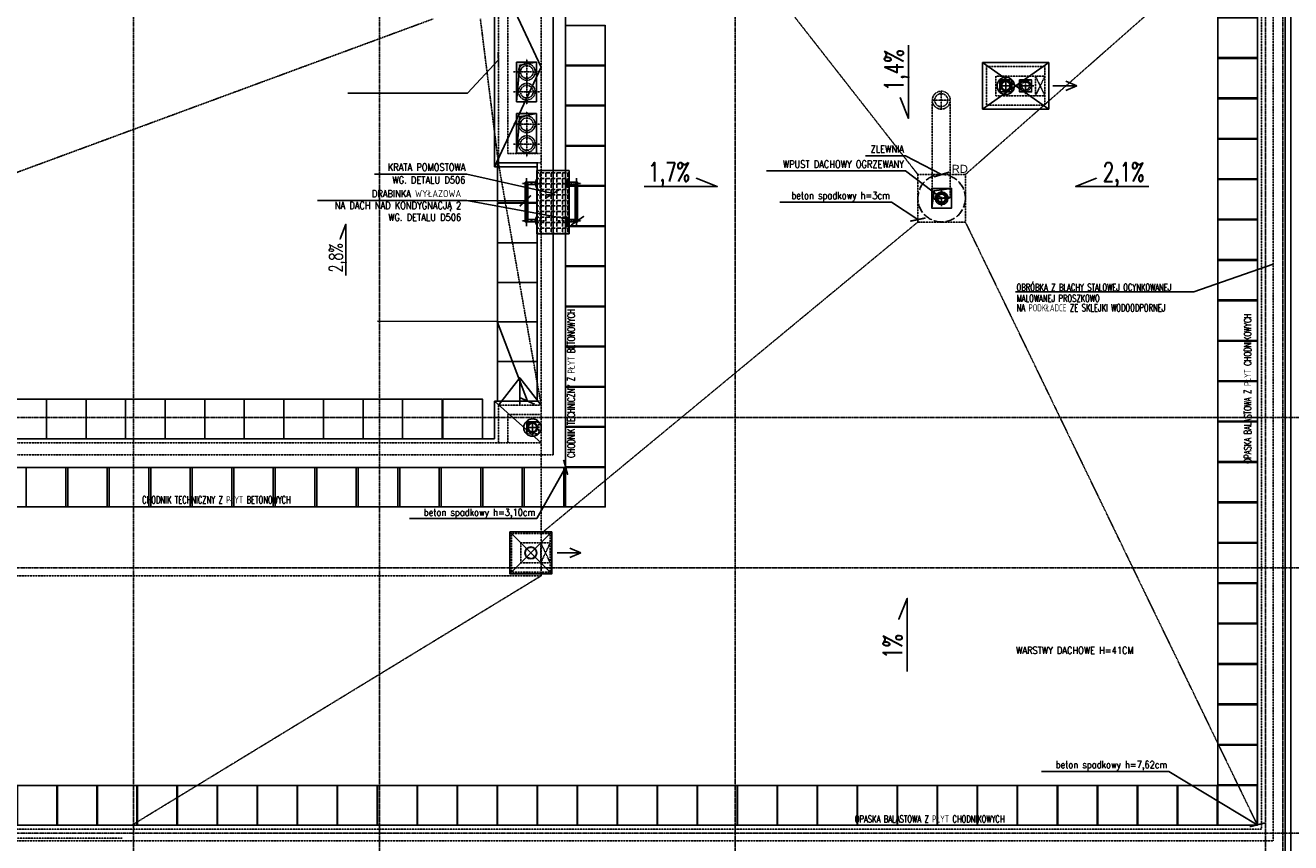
# Model space of a CAD drawing. Extents: x -7228 to 74941, y -112898 to 85621.
# Tile 12 of 256: x 51841 to 53440, y -102098 to -101066. Entities that reach past the tile are written whole.
import ezdxf
from ezdxf.enums import TextEntityAlignment as Align

# ---------------------------------------------------------------- set-up
doc = ezdxf.new("R2010")
doc.units = 0
for name, pattern in [('ACAD_ISO02W100', [15, 12, -3]), ('ACAD_ISO10W100', [18.5, 12, -3, 0.5, -3]), ('CENTER', [2, 1.25, -0.25, 0.25, -0.25]), ('DASHDOT', [1, 0.5, -0.25, 0, -0.25]), ('DASHED', [0.75, 0.5, -0.25])]:
    doc.linetypes.add(name, pattern=pattern)
doc.layers.get('0').update_dxf_attribs({"color": 101, "linetype": 'CONTINUOUS'})
for name, color, linetype in [('Det-metal', 141, 'CONTINUOUS'), ('Ele-balustrada', 8, 'CONTINUOUS'), ('Ins-kan', 54, 'CONTINUOUS'), ('Ins-went', 141, 'CONTINUOUS'), ('Ins-wod', 4, 'CONTINUOUS'), ('Krzychu - Warstwa detali na rzutach', 232, 'CONTINUOUS'), ('Opis-spadki', 61, 'CONTINUOUS'), ('Os-osie glowne', 1, 'CENTER'), ('Pzt-chodniki-hatch', 252, 'CONTINUOUS'), ('Sch-opis', 51, 'CONTINUOUS'), ('W-idok', 8, 'CONTINUOUS'), ('W-idok pod', 5, 'DASHED'), ('W-izol-w', 144, 'CONTINUOUS'), ('W-otwor-strop', 1, 'CONTINUOUS'), ('W-widok-spadki', 61, 'CONTINUOUS')]:
    doc.layers.add(name, color=color, linetype=linetype)
doc.styles.add('ROMANS', font='romans', dxfattribs={"width": 0.85})
doc.styles.add('TYTUL2', font='ARIAL.TTF')
doc.dimstyles.new('CHMIELNA', dxfattribs={"dimscale": 3.5, "dimtxt": 4, "dimasz": 1.5, "dimexe": 3, "dimexo": 0, "dimgap": 1, "dimtad": 1, "dimdec": 1, "dimrnd": 0.5, "dimzin": 12, "dimdsep": 46, "dimtxsty": 'ROMANS', "dimblk": 'DIMTICK', "dimcen": 0.09, "dimse1": 1, "dimse2": 1, "dimclrd": 143, "dimclrt": 53, "dimadec": 0, "dimazin": 0, "dimtfac": 1, "dimtdec": 1, "dimtix": 1, "dimtmove": 2, "dimatfit": 2, "dimldrblk": 'ARCHTICK', "dimfxl": 0, "dimtolj": 1, "dimtzin": 0, "dimarcsym": 0})

# ---------------------------------------------------------------- blocks, each defined once
blk = doc.blocks.new('_SKGJFKGJFGKHGJ')
blk.add_line((-13.5, -53.9), (-13.5, 6.9))
at = {"linetype": 'DASHDOT', "ltscale": 5, "flags": 128}
for points in [[(9.4, 0), (-20.4, 0)], [(9.4, -47), (-20.4, -47)]]:
    blk.add_lwpolyline(points, dxfattribs=at)
at = {"flags": 128}
for points in [[(-1.9, -48.5), (-15, -48.5), (-15, 1.5), (-1.9, 1.5)], [(-1.9, -45.5), (-12, -45.5), (-12, -1.5), (-1.9, -1.5)]]:
    blk.add_lwpolyline(points, dxfattribs=at)
for points in [[(0, 5), (0, -5), (-1, -5, -0.199443), (-1, 5)], [(0, -52), (0, -42), (-1, -42, 0.199443), (-1, -52)]]:
    blk.add_lwpolyline(points, format="xyb", close=True, dxfattribs=at)
at = {"linetype": 'DASHED', "ltscale": 0.1, "flags": 128}
for points in [[(-1.9, 1.5), (0, 1.5)], [(-1.9, -1.5), (0, -1.5)], [(0, -45.5), (-1.9, -45.5)], [(0, -48.5), (-1.9, -48.5)]]:
    blk.add_lwpolyline(points, dxfattribs=at)
blk = doc.blocks.new('DIMTICK')
for p, q in [((-1, 0), (1, 0)), ((0, 1), (0, -1))]:
    blk.add_line(p, q)
at = {"const_width": 0.141}
blk.add_lwpolyline([(0.71, 0.71), (-0.71, -0.71)], dxfattribs=at)
blk = doc.blocks.new('SPADKI')
at = {"ltscale": 25}
blk.add_lwpolyline([(0, 0), (0, -70), (-8, -50), (-8, -50)], dxfattribs=at)
at = {"ltscale": 25, "style": 'ROMANS', "width": 0.7}
blk.add_attdef('SP%', text='', height=18, rotation=90, dxfattribs=at).set_placement((-4.9, -24), align=Align.CENTER)
blk = doc.blocks.new('_kgjdskfgjkfh')
at = {"linetype": 'ACAD_ISO10W100'}
for p, q in [((10, 0), (-10, 0)), ((0, 10), (0, -10))]:
    blk.add_line(p, q, dxfattribs=at)
at = {"linetype": 'Continuous', "ltscale": 7}
for p, q in [((-8, 0), (-5, 0)), ((-7.6, 2.5), (-4.8, 1.5)), ((-6.5, 4.7), (-4, 2.9)), ((-4.7, 6.5), (-2.9, 4)), ((-2.5, 7.6), (-1.5, 4.8)), ((0, 8), (0, 5)), ((2.5, 7.6), (1.5, 4.8)), ((4.7, 6.5), (2.9, 4)), ((6.5, 4.7), (4, 2.9)), ((7.6, 2.5), (4.8, 1.5)), ((8, 0), (5, 0)), ((-7.6, -2.5), (-4.8, -1.5)), ((-6.5, -4.7), (-4, -2.9)), ((-4.7, -6.5), (-2.9, -4)), ((-2.5, -7.6), (-1.5, -4.8)), ((0, -8), (0, -5)), ((2.5, -7.6), (1.5, -4.8)), ((4.7, -6.5), (2.9, -4)), ((6.5, -4.7), (4, -2.9)), ((7.6, -2.5), (4.8, -1.5))]:
    blk.add_line(p, q, dxfattribs=at)
at = {"linetype": 'ACAD_ISO02W100'}
blk.add_circle((0, 0), 30, dxfattribs=at)
at = {"linetype": 'Continuous', "ltscale": 7}
for radius in [8, 5]:
    blk.add_circle((0, 0), radius, dxfattribs=at)
blk = doc.blocks.new('_kmkdjgkdhfdh')
at = {"linetype": 'DASHED', "ltscale": 0.5}
for p, q in [((-11.2, 0), (11.2, 0)), ((0, 11.2), (0, -11.2))]:
    blk.add_line(p, q, dxfattribs=at)
for radius in [11.3, 8.25]:
    blk.add_circle((0, 0), radius, dxfattribs=at)
blk = doc.blocks.new('_STRZAŁKA_WENT')
for q in [(-6, -14), (0, -30.2), (6, -14)]:
    blk.add_line((0, 0), q)

msp = doc.modelspace()

# ---------------------------------------------------------------- hatches: boundary and pattern name
at = {"layer": 'W-idok'}
h = msp.add_hatch(dxfattribs=at)
h.set_pattern_fill('ANGLE', color=256, angle=-90, style=0)
h.set_pattern_definition([(270, (150421.0994, -49360.598), (6.985, 2e-11), [5.08, -1.905]), (2e-10, (150421.0994, -49360.598), (-2e-11, 6.985), [5.08, -1.905])])
h.paths.add_polyline_path([(52527.797, -101249.113), (52527.797, -101329.113), (52487.297, -101329.113), (52487.297, -101249.113)])
at = {"layer": 'W-otwor-strop'}
for points in [[(52461.543, -101162.283), (52461.543, -101112.283), (52486.543, -101112.283), (52465.543, -101116.283)], [(53087.102, -101134.847), (53072.102, -101134.847), (53072.102, -101149.847), (53074.102, -101136.847)], [(53112.102, -101134.847), (53097.102, -101134.847), (53097.102, -101149.847), (53099.102, -101136.847)], [(52461.543, -101227.283), (52461.543, -101177.283), (52486.543, -101177.283), (52465.543, -101181.283)], [(53011.094, -101271.79), (52989.094, -101274.79), (52986.094, -101296.79), (52986.094, -101271.79)], [(52489.547, -101566.836), (52474.547, -101566.836), (52474.547, -101581.836), (52476.547, -101568.836)]]:
    msp.add_hatch(color=256, dxfattribs=at).paths.add_polyline_path(points)

# ---------------------------------------------------------------- linework, layer by layer
at = {"layer": 'Det-metal', "linetype": 'DASHED', "ltscale": 0.5}
msp.add_lwpolyline([(51417.547, -102092.6), (51963.547, -102092.6)], dxfattribs=at)
at = {"layer": 'Ins-kan', "linetype": 'Continuous', "ltscale": 0.3}
for p, q in [((53085.902, -101142.347), (53073.302, -101142.347)), ((53079.602, -101148.647), (53079.602, -101136.047)), ((52487.956, -101574.067), (52475.356, -101574.067)), ((52481.656, -101580.367), (52481.656, -101567.767))]:
    msp.add_line(p, q, dxfattribs=at)
for centre, radius in [((53079.602, -101142.347), 11), ((53079.602, -101142.347), 6.3), ((53079.602, -101142.347), 5.5), ((52481.656, -101574.067), 11), ((52481.656, -101574.067), 6.3), ((52481.656, -101574.067), 5.5)]:
    msp.add_circle(centre, radius, dxfattribs=at)
at = {"layer": 'Ins-went', "linetype": 'DASHED', "ltscale": 0.5}
for p, q in [((52474.443, -101108.083), (52474.443, -101141.339)), ((52457.815, -101124.711), (52491.071, -101124.711)), ((52474.443, -101133.083), (52474.443, -101166.339)), ((52457.815, -101149.711), (52491.071, -101149.711)), ((52474.443, -101174.203), (52474.443, -101207.459)), ((52457.815, -101190.831), (52491.071, -101190.831)), ((52474.443, -101199.203), (52474.443, -101232.459)), ((52457.815, -101215.831), (52491.071, -101215.831))]:
    msp.add_line(p, q, dxfattribs=at)
at = {"layer": 'Ins-went', "linetype": 'DASHED', "ltscale": 0.3}
for p, q in [((53104.602, -101131.955), (53104.602, -101152.74)), ((53104.602, -101131.955), (53104.602, -101152.74)), ((53094.209, -101142.347), (53114.994, -101142.347)), ((53094.209, -101142.347), (53114.994, -101142.347))]:
    msp.add_line(p, q, dxfattribs=at)
at = {"layer": 'Ins-went'}
msp.add_line((52486.619, -101739.373), (52472.476, -101725.231), dxfattribs=at)
at = {"layer": 'Ins-went', "linetype": 'DASHED'}
msp.add_line((52486.619, -101739.373), (52472.476, -101725.231), dxfattribs=at)
at = {"layer": 'Ins-went', "linetype": 'DASHED', "ltscale": 0.5}
for centre, radius in [((52474.443, -101124.711), 10.56), ((52474.443, -101124.711), 8), ((52474.443, -101149.711), 10.56), ((52474.443, -101149.711), 8), ((52474.443, -101190.831), 10.56), ((52474.443, -101190.831), 8), ((52474.443, -101215.831), 10.56), ((52474.443, -101215.831), 8)]:
    msp.add_circle(centre, radius, dxfattribs=at)
at = {"layer": 'Ins-went', "linetype": 'DASHED', "ltscale": 0.3}
for radius in [6.6, 5, 5]:
    msp.add_circle((53104.602, -101142.347), radius, dxfattribs=at)
at = {"layer": 'Ins-went', "linetype": 'DASHED'}
msp.add_circle((52479.547, -101732.302), 7, dxfattribs=at)
at = {"layer": 'Ins-wod', "linetype": 'DASHED', "ltscale": 0.5}
for points in [[(52986.754, -101160.368), (52986.754, -101284.302)], [(53009.348, -101160.368), (53009.348, -101284.302)]]:
    msp.add_lwpolyline(points, dxfattribs=at)
at = {"layer": 'Os-osie glowne'}
for points in [[(51977.547, -96629.302), (51977.547, -102606.302)], [(52288.547, -96629.302), (52288.547, -102606.302)], [(52737.547, -96629.302), (52737.547, -102606.302)], [(53407.547, -96629.302), (53407.547, -102606.302)], [(53429.547, -96629.302), (53429.547, -102606.302)], [(50525.547, -101561.302), (62455.513, -101561.302)], [(50525.547, -101751.302), (62455.513, -101751.302)], [(50525.547, -102086.302), (62455.513, -102086.302)]]:
    msp.add_lwpolyline(points, dxfattribs=at)
at = {"layer": 'Pzt-chodniki-hatch'}
msp.add_line((51628.097, -101674.302), (52573.547, -101674.302), dxfattribs=at)
for points in [[(53347.547, -101005.523), (53347.547, -102026.302)], [(52573.547, -101065.549), (52573.547, -101674.302)], [(51628.647, -102026.302), (53347.547, -102026.302)]]:
    msp.add_lwpolyline(points, dxfattribs=at)
for points in [[(52523.547, -101066.052), (52523.547, -101116.052), (52573.547, -101116.052), (52573.547, -101066.052)], [(53347.547, -101056.561), (53347.547, -101106.561), (53397.547, -101106.561), (53397.547, -101056.561)], [(52523.547, -101116.802), (52523.547, -101166.802), (52573.547, -101166.802), (52573.547, -101116.802)], [(53347.547, -101107.6), (53347.547, -101157.6), (53397.547, -101157.6), (53397.547, -101107.6)], [(53347.547, -101158.639), (53347.547, -101208.639), (53397.547, -101208.639), (53397.547, -101158.639)], [(52523.547, -101167.552), (52523.547, -101217.552), (52573.547, -101217.552), (52573.547, -101167.552)], [(53347.547, -101209.678), (53347.547, -101259.678), (53397.547, -101259.678), (53397.547, -101209.678)], [(52523.547, -101218.302), (52523.547, -101268.302), (52573.547, -101268.302), (52573.547, -101218.302)], [(52437.547, -101239.48), (52437.547, -101289.48), (52487.547, -101289.48), (52487.547, -101239.48)], [(53347.547, -101260.717), (53347.547, -101310.717), (53397.547, -101310.717), (53397.547, -101260.717)], [(52523.547, -101269.052), (52523.547, -101319.052), (52573.547, -101319.052), (52573.547, -101269.052)], [(52437.547, -101290.545), (52437.547, -101340.545), (52487.547, -101340.545), (52487.547, -101290.545)], [(52523.547, -101319.802), (52523.547, -101369.802), (52573.547, -101369.802), (52573.547, -101319.802)], [(53347.547, -101311.756), (53347.547, -101361.756), (53397.547, -101361.756), (53397.547, -101311.756)], [(52437.547, -101340.545), (52437.547, -101390.545), (52487.547, -101390.545), (52487.547, -101340.545)], [(52523.547, -101370.552), (52523.547, -101420.552), (52573.547, -101420.552), (52573.547, -101370.552)], [(53347.547, -101362.795), (53347.547, -101412.795), (53397.547, -101412.795), (53397.547, -101362.795)], [(52437.547, -101390.545), (52437.547, -101440.545), (52487.547, -101440.545), (52487.547, -101390.545)], [(53347.547, -101413.834), (53347.547, -101463.834), (53397.547, -101463.834), (53397.547, -101413.834)], [(52523.547, -101421.302), (52523.547, -101471.302), (52573.547, -101471.302), (52573.547, -101421.302)], [(52437.547, -101440.545), (52437.547, -101490.545), (52487.547, -101490.545), (52487.547, -101440.545)], [(53347.547, -101464.873), (53347.547, -101514.873), (53397.547, -101514.873), (53397.547, -101464.873)], [(52523.547, -101472.052), (52523.547, -101522.052), (52573.547, -101522.052), (52573.547, -101472.052)], [(52437.547, -101490.545), (52437.547, -101540.545), (52487.547, -101540.545), (52487.547, -101490.545)], [(53347.547, -101515.912), (53347.547, -101565.912), (53397.547, -101565.912), (53397.547, -101515.912)], [(52523.547, -101522.802), (52523.547, -101572.802), (52573.547, -101572.802), (52573.547, -101522.802)], [(51817.547, -101538.302), (51817.547, -101588.302), (51867.547, -101588.302), (51867.547, -101538.302)], [(51867.547, -101538.302), (51867.547, -101588.302), (51917.547, -101588.302), (51917.547, -101538.302)], [(51917.547, -101538.302), (51917.547, -101588.302), (51967.547, -101588.302), (51967.547, -101538.302)], [(51967.547, -101538.302), (51967.547, -101588.302), (52017.547, -101588.302), (52017.547, -101538.302)], [(52017.547, -101538.302), (52017.547, -101588.302), (52067.547, -101588.302), (52067.547, -101538.302)], [(52067.547, -101538.302), (52067.547, -101588.302), (52117.547, -101588.302), (52117.547, -101538.302)], [(52117.547, -101538.302), (52117.547, -101588.302), (52167.547, -101588.302), (52167.547, -101538.302)], [(52167.547, -101538.302), (52167.547, -101588.302), (52217.547, -101588.302), (52217.547, -101538.302)], [(52217.547, -101538.302), (52217.547, -101588.302), (52267.547, -101588.302), (52267.547, -101538.302)], [(52267.547, -101538.302), (52267.547, -101588.302), (52317.547, -101588.302), (52317.547, -101538.302)], [(52317.547, -101538.302), (52317.547, -101588.302), (52367.547, -101588.302), (52367.547, -101538.302)], [(52368.547, -101538.302), (52368.547, -101588.302), (52418.547, -101588.302), (52418.547, -101538.302)], [(52523.547, -101573.552), (52523.547, -101623.552), (52573.547, -101623.552), (52573.547, -101573.552)], [(53347.547, -101566.951), (53347.547, -101616.951), (53397.547, -101616.951), (53397.547, -101566.951)], [(51842.067, -101624.302), (51842.067, -101674.302), (51892.067, -101674.302), (51892.067, -101624.302)], [(51894.487, -101624.302), (51894.487, -101674.302), (51944.487, -101674.302), (51944.487, -101624.302)], [(51946.907, -101624.302), (51946.907, -101674.302), (51996.907, -101674.302), (51996.907, -101624.302)], [(51999.327, -101624.302), (51999.327, -101674.302), (52049.327, -101674.302), (52049.327, -101624.302)], [(52051.747, -101624.302), (52051.747, -101674.302), (52101.747, -101674.302), (52101.747, -101624.302)], [(52104.167, -101624.302), (52104.167, -101674.302), (52154.167, -101674.302), (52154.167, -101624.302)], [(52156.587, -101624.302), (52156.587, -101674.302), (52206.587, -101674.302), (52206.587, -101624.302)], [(52209.007, -101624.302), (52209.007, -101674.302), (52259.007, -101674.302), (52259.007, -101624.302)], [(52261.427, -101624.302), (52261.427, -101674.302), (52311.427, -101674.302), (52311.427, -101624.302)], [(52313.847, -101624.302), (52313.847, -101674.302), (52363.847, -101674.302), (52363.847, -101624.302)], [(52366.267, -101624.302), (52366.267, -101674.302), (52416.267, -101674.302), (52416.267, -101624.302)], [(52418.687, -101624.302), (52418.687, -101674.302), (52468.687, -101674.302), (52468.687, -101624.302)], [(52471.107, -101624.302), (52471.107, -101674.302), (52521.107, -101674.302), (52521.107, -101624.302)], [(52523.547, -101624.302), (52523.547, -101674.302), (52573.547, -101674.302), (52573.547, -101624.302)], [(53347.547, -101617.99), (53347.547, -101667.99), (53397.547, -101667.99), (53397.547, -101617.99)], [(53347.547, -101669.029), (53347.547, -101719.029), (53397.547, -101719.029), (53397.547, -101669.029)], [(53347.547, -101720.068), (53347.547, -101770.068), (53397.547, -101770.068), (53397.547, -101720.068)], [(53347.347, -101771.107), (53347.347, -101821.107), (53397.347, -101821.107), (53397.347, -101771.107)], [(53347.547, -101822.146), (53347.547, -101872.146), (53397.547, -101872.146), (53397.547, -101822.146)], [(53347.547, -101873.185), (53347.547, -101923.185), (53397.547, -101923.185), (53397.547, -101873.185)], [(53347.547, -101924.224), (53347.547, -101974.224), (53397.547, -101974.224), (53397.547, -101924.224)], [(53347.547, -101975.263), (53347.547, -102025.263), (53397.547, -102025.263), (53397.547, -101975.263)], [(51830.847, -102026.302), (51830.847, -102076.302), (51880.847, -102076.302), (51880.847, -102026.302)], [(51881.397, -102026.302), (51881.397, -102076.302), (51931.397, -102076.302), (51931.397, -102026.302)], [(51931.947, -102026.302), (51931.947, -102076.302), (51981.947, -102076.302), (51981.947, -102026.302)], [(51982.497, -102026.302), (51982.497, -102076.302), (52032.497, -102076.302), (52032.497, -102026.302)], [(52033.047, -102026.302), (52033.047, -102076.302), (52083.047, -102076.302), (52083.047, -102026.302)], [(52083.597, -102026.302), (52083.597, -102076.302), (52133.597, -102076.302), (52133.597, -102026.302)], [(52134.147, -102026.302), (52134.147, -102076.302), (52184.147, -102076.302), (52184.147, -102026.302)], [(52184.697, -102026.302), (52184.697, -102076.302), (52234.697, -102076.302), (52234.697, -102026.302)], [(52235.247, -102026.302), (52235.247, -102076.302), (52285.247, -102076.302), (52285.247, -102026.302)], [(52285.797, -102026.302), (52285.797, -102076.302), (52335.797, -102076.302), (52335.797, -102026.302)], [(52336.347, -102026.302), (52336.347, -102076.302), (52386.347, -102076.302), (52386.347, -102026.302)], [(52386.897, -102026.302), (52386.897, -102076.302), (52436.897, -102076.302), (52436.897, -102026.302)], [(52437.447, -102026.302), (52437.447, -102076.302), (52487.447, -102076.302), (52487.447, -102026.302)], [(52487.997, -102026.302), (52487.997, -102076.302), (52537.997, -102076.302), (52537.997, -102026.302)], [(52538.547, -102026.302), (52538.547, -102076.302), (52588.547, -102076.302), (52588.547, -102026.302)], [(52589.097, -102026.302), (52589.097, -102076.302), (52639.097, -102076.302), (52639.097, -102026.302)], [(52639.647, -102026.302), (52639.647, -102076.302), (52689.647, -102076.302), (52689.647, -102026.302)], [(52690.197, -102026.302), (52690.197, -102076.302), (52740.197, -102076.302), (52740.197, -102026.302)], [(52740.747, -102026.302), (52740.747, -102076.302), (52790.747, -102076.302), (52790.747, -102026.302)], [(52791.297, -102026.302), (52791.297, -102076.302), (52841.297, -102076.302), (52841.297, -102026.302)], [(52841.847, -102026.302), (52841.847, -102076.302), (52891.847, -102076.302), (52891.847, -102026.302)], [(52892.397, -102026.302), (52892.397, -102076.302), (52942.397, -102076.302), (52942.397, -102026.302)], [(52942.947, -102026.302), (52942.947, -102076.302), (52992.947, -102076.302), (52992.947, -102026.302)], [(52993.497, -102026.302), (52993.497, -102076.302), (53043.497, -102076.302), (53043.497, -102026.302)], [(53044.047, -102026.302), (53044.047, -102076.302), (53094.047, -102076.302), (53094.047, -102026.302)], [(53094.597, -102026.302), (53094.597, -102076.302), (53144.597, -102076.302), (53144.597, -102026.302)], [(53145.147, -102026.302), (53145.147, -102076.302), (53195.147, -102076.302), (53195.147, -102026.302)], [(53195.697, -102026.302), (53195.697, -102076.302), (53245.697, -102076.302), (53245.697, -102026.302)], [(53246.247, -102026.302), (53246.247, -102076.302), (53296.247, -102076.302), (53296.247, -102026.302)], [(53296.797, -102026.302), (53296.797, -102076.302), (53346.797, -102076.302), (53346.797, -102026.302)], [(53347.347, -102026.302), (53347.347, -102076.302), (53397.347, -102076.302), (53397.347, -102026.302)], [(53347.547, -102026.302), (53347.547, -102076.302), (53397.547, -102076.302), (53397.547, -102026.302)]]:
    msp.add_lwpolyline(points, close=True, dxfattribs=at)
at = {"layer": 'Sch-opis'}
msp.add_lwpolyline([(53091.964, -101402.601), (53317.24, -101402.601), (53417.547, -101367.68)], dxfattribs=at)
at = {"layer": 'W-idok', "linetype": 'DASHED', "ltscale": 0.5}
for p, q in [((52438.547, -100997.923), (52438.547, -101239.68)), ((53055.102, -101117.847), (53055.102, -101166.847)), ((53129.102, -101117.847), (53055.102, -101117.847)), ((53067.102, -101129.847), (53067.102, -101154.847)), ((53117.102, -101129.847), (53067.102, -101129.847)), ((53117.102, -101154.847), (53117.102, -101129.847)), ((53129.102, -101166.847), (53129.102, -101117.847)), ((53067.102, -101154.847), (53117.102, -101154.847)), ((53055.102, -101166.847), (53129.102, -101166.847)), ((53402.547, -101212.302), (53402.547, -102081.302)), ((53417.547, -101212.302), (53417.547, -102096.302)), ((52438.547, -101239.68), (52492.547, -101239.68)), ((52492.547, -101545.545), (52438.547, -101545.545)), ((52438.547, -101545.545), (52438.547, -101593.302)), ((52492.547, -101557.545), (52450.547, -101557.545)), ((52450.547, -101557.545), (52450.547, -101593.302)), ((50912.547, -101593.302), (52492.547, -101593.302)), ((52435.547, -101593.302), (52435.547, -101593.302)), ((50897.547, -101608.302), (52507.547, -101608.302)), ((53402.547, -102081.302), (52705.547, -102081.302)), ((53417.547, -102096.302), (52705.547, -102096.302))]:
    msp.add_line(p, q, dxfattribs=at)
for points in [[(52507.547, -100701.302), (52507.547, -101608.302)], [(52492.547, -100716.302), (52492.547, -101593.302)], [(52507.547, -100721.302), (52507.547, -101608.302)], [(53417.547, -100940.523), (53417.547, -101212.302)], [(53402.547, -100955.523), (53402.547, -101212.302)], [(52450.547, -101009.923), (52450.547, -101227.68)], [(53117.102, -101129.847), (53129.102, -101129.847)], [(53117.102, -101129.847), (53129.102, -101154.847)], [(53129.102, -101129.847), (53117.102, -101154.847)], [(53117.102, -101154.847), (53129.102, -101154.847)], [(52450.547, -101227.68), (52492.547, -101227.68)], [(52492.047, -101719.802), (52504.047, -101719.802)], [(52504.047, -101719.802), (52492.047, -101744.802)], [(52492.047, -101719.802), (52504.047, -101744.802)], [(51012.547, -101741.302), (50797.547, -101741.302), (50797.547, -102096.302), (52705.547, -102096.302)], [(51012.547, -101756.302), (50812.547, -101756.302), (50812.547, -102081.302), (52705.547, -102081.302)], [(52492.047, -101744.802), (52504.047, -101744.802)]]:
    msp.add_lwpolyline(points, dxfattribs=at)
at = {"layer": 'W-idok', "linetype": 'DASHED', "ltscale": 0.7}
msp.add_lwpolyline([(52415.797, -101057.802), (52438.547, -101239.68)], dxfattribs=at)
at = {"layer": 'W-idok'}
msp.add_lwpolyline([(52527.797, -101249.113), (52527.797, -101329.113), (52487.297, -101329.113), (52487.297, -101249.113)], close=True, dxfattribs=at)
for points in [[(52492.547, -101545.545), (52465.547, -101511.045), (52438.547, -101545.545)], [(52465.547, -101545.545), (52465.547, -101511.045)]]:
    msp.add_lwpolyline(points, dxfattribs=at)
at = {"layer": 'W-idok', "linetype": 'DASHED', "ltscale": 0.5}
for points in [[(52455.047, -101707.802), (52455.047, -101756.802), (52504.047, -101756.802), (52504.047, -101707.802)], [(52467.047, -101719.802), (52467.047, -101744.802), (52492.047, -101744.802), (52492.047, -101719.802)]]:
    msp.add_lwpolyline(points, close=True, dxfattribs=at)
at = {"layer": 'W-idok pod', "linetype": 'Continuous'}
msp.add_line((53439.547, -100921.302), (53439.547, -102118.302), dxfattribs=at)
at = {"layer": 'W-izol-w', "linetype": 'Continuous'}
for p, q in [((53432.547, -101212.302), (53432.547, -100926.302)), ((52433.547, -100992.923), (52433.547, -101244.68)), ((53050.102, -101112.847), (53050.102, -101171.847)), ((53134.102, -101112.847), (53050.102, -101112.847)), ((53134.102, -101171.847), (53134.102, -101112.847)), ((53050.102, -101171.847), (53134.102, -101171.847)), ((53397.547, -101212.302), (53397.547, -102076.302)), ((53432.547, -101212.302), (53432.547, -102111.302)), ((52433.547, -101244.68), (52487.547, -101244.68)), ((52487.547, -101540.545), (52433.547, -101540.545)), ((52433.547, -101540.545), (52433.547, -101588.302)), ((50917.547, -101588.302), (52433.547, -101588.302)), ((50881.547, -101624.302), (52523.547, -101624.302)), ((53397.547, -102076.302), (52705.547, -102076.302))]:
    msp.add_line(p, q, dxfattribs=at)
for points in [[(52523.547, -100685.302), (52523.547, -101624.302)], [(53397.547, -100960.523), (53397.547, -101212.302)], [(52433.547, -100992.923), (52492.547, -101118.802)], [(53050.102, -101112.847), (53134.102, -101171.847)], [(53134.102, -101112.847), (53050.102, -101171.847)], [(52433.547, -101244.68), (52492.547, -101118.802)], [(52487.547, -101244.68), (52487.547, -101540.545)], [(52433.547, -101540.545), (52492.547, -101593.302)], [(52453.047, -101705.802), (52506.047, -101758.802)], [(52506.047, -101705.802), (52453.047, -101758.802)], [(51017.547, -101761.302), (50817.547, -101761.302), (50817.547, -102076.302), (52705.547, -102076.302)]]:
    msp.add_lwpolyline(points, dxfattribs=at)
msp.add_lwpolyline([(52453.047, -101705.802), (52453.047, -101758.802), (52506.047, -101758.802), (52506.047, -101705.802)], close=True, dxfattribs=at)
at = {"layer": 'W-otwor-strop', "ltscale": 0.5}
for points in [[(52461.543, -101112.283), (52486.543, -101112.283), (52486.543, -101162.283), (52461.543, -101162.283)], [(52461.543, -101177.283), (52486.543, -101177.283), (52486.543, -101227.283), (52461.543, -101227.283)]]:
    msp.add_lwpolyline(points, close=True, dxfattribs=at)
for points in [[(52486.543, -101112.283), (52465.543, -101116.283), (52461.543, -101162.283)], [(52486.543, -101177.283), (52465.543, -101181.283), (52461.543, -101227.283)]]:
    msp.add_lwpolyline(points, dxfattribs=at)
at = {"layer": 'W-otwor-strop'}
for points in [[(53072.102, -101134.847), (53072.102, -101149.847), (53087.102, -101149.847), (53087.102, -101134.847)], [(53087.102, -101134.847), (53072.102, -101134.847), (53072.102, -101149.847), (53074.102, -101136.847)], [(53097.102, -101134.847), (53097.102, -101149.847), (53112.102, -101149.847), (53112.102, -101134.847)], [(53112.102, -101134.847), (53097.102, -101134.847), (53097.102, -101149.847), (53099.102, -101136.847)], [(52986.094, -101271.79), (53011.094, -101271.79), (53011.094, -101296.79), (52986.094, -101296.79)], [(53011.094, -101271.79), (52989.094, -101274.79), (52986.094, -101296.79), (52986.094, -101271.79)]]:
    msp.add_lwpolyline(points, close=True, dxfattribs=at)
at = {"layer": 'W-otwor-strop', "linetype": 'DASHED', "ltscale": 0.5}
for points in [[(52474.547, -101566.836), (52489.547, -101566.836), (52489.547, -101581.836), (52474.547, -101581.836)], [(52489.547, -101566.836), (52474.547, -101566.836), (52474.547, -101581.836), (52476.547, -101568.836)]]:
    msp.add_lwpolyline(points, close=True, dxfattribs=at)
at = {"layer": 'W-otwor-strop', "linetype": 'Continuous', "ltscale": 0.5}
msp.add_circle((52479.547, -101732.302), 7.5, dxfattribs=at)
at = {"layer": 'W-widok-spadki', "linetype": 'DASHED', "ltscale": 0.5}
for points in [[(52968.547, -101254.302), (52523.547, -100685.302)], [(53028.547, -101254.302), (53367.547, -100955.523)], [(52355.797, -101057.802), (50917.547, -101588.302)], [(52438.547, -101239.68), (52492.547, -101545.545)], [(52968.547, -101314.302), (52492.547, -101707.802)], [(53397.547, -102076.302), (53028.547, -101314.302)], [(52492.547, -101593.302), (52492.547, -101761.302)], [(50812.547, -101761.302), (52492.547, -101761.302)], [(52492.547, -101761.302), (51975.547, -102076.302)]]:
    msp.add_lwpolyline(points, dxfattribs=at)
msp.add_lwpolyline([(52968.547, -101254.302), (53028.547, -101254.302), (53028.547, -101314.302), (52968.547, -101314.302)], close=True, dxfattribs=at)

# ---------------------------------------------------------------- block references
at = {"layer": 'Ele-balustrada'}
msp.add_blockref('_SKGJFKGJFGKHGJ', (52487.547, -101265.613), dxfattribs=at)
at = {"layer": 'Ele-balustrada', "xscale": -1}
msp.add_blockref('_SKGJFKGJFGKHGJ', (52523.547, -101265.613), dxfattribs=at)
at = {"layer": 'Ins-went', "xscale": -1, "rotation": 270.0000000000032}
msp.add_blockref('_STRZAŁKA_WENT', (53169.34, -101142.347), dxfattribs=at)
at = {"layer": 'Ins-went', "rotation": 270}
msp.add_blockref('_STRZAŁKA_WENT', (52542.845, -101732.302), dxfattribs=at)
at = {"layer": 'Ins-wod'}
msp.add_blockref('_kmkdjgkdhfdh', (52998.098, -101160.368), dxfattribs=at)
at = {"layer": 'Ins-wod', "rotation": 270}
msp.add_blockref('_kgjdskfgjkfh', (52998.547, -101284.302), dxfattribs=at)
msp.add_blockref('_kgjdskfgjkfh', (52998.547, -101284.302), dxfattribs=at)
at = {"layer": 'Opis-spadki', "xscale": 1.320808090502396, "yscale": 1.320808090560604, "zscale": 1.320808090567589}
msp.add_blockref('SPADKI', (52956.774, -101090.926), dxfattribs=at).add_auto_attribs({'SP%': '1,4%'})
at = {"layer": 'Opis-spadki'}
ref = msp.add_blockref('SPADKI', (52622.527, -101269.503), dxfattribs=dict(at, xscale=-1.320808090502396, yscale=1.320808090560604, zscale=1.320808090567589, rotation=90))
ref.add_attrib('SP%', '1,7%', dxfattribs={"layer": '0', "ltscale": 25, "height": 23.7745, "style": 'ROMANS', "width": 0.7}).set_placement((52654.29, -101263.035), align=Align.CENTER)
at = {"layer": 'Opis-spadki', "xscale": 1.320808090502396, "yscale": 1.320808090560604, "zscale": 1.320808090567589, "rotation": 270}
msp.add_blockref('SPADKI', (53260.282, -101269.503), dxfattribs=at).add_auto_attribs({'SP%': '2,1%'})
at = {"layer": 'Opis-spadki'}
ref = msp.add_blockref('SPADKI', (52245.98, -101381.807), dxfattribs=dict(at, xscale=-0.9245656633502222, yscale=0.924565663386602, zscale=0.9245656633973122, rotation=180))
ref.add_attrib('SP%', '2,8%', dxfattribs={"layer": '0', "ltscale": 25, "height": 16.6422, "rotation": 90, "style": 'ROMANS', "width": 0.7}).set_placement((52241.452, -101359.573), align=Align.CENTER)
ref = msp.add_blockref('SPADKI', (52955.008, -101882.273), dxfattribs=dict(at, xscale=-1.320808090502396, yscale=1.320808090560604, zscale=1.320808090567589, rotation=180))
ref.add_attrib('SP%', '1%', dxfattribs={"layer": '0', "ltscale": 25, "height": 23.7745, "rotation": 90, "style": 'ROMANS', "width": 0.7}).set_placement((52948.541, -101850.51), align=Align.CENTER)

# ---------------------------------------------------------------- texts
at = {"layer": 'Ins-wod', "insert": (53011.154, -101242.044), "char_height": 10.2123, "width": 1336.21749, "attachment_point": 1, "style": 'TYTUL2'}
msp.add_mtext('RD', dxfattribs=at)
at = {"layer": 'Sch-opis', "style": 'ROMANS', "width": 0.7}
for s, p in [('OBRÓBKA Z BLACHY STALOWEJ OCYNKOWANEJ', (53093.173, -101401.367)), ('MALOWANEJ PROSZKOWO', (53093.173, -101415.15)), ('NA PODKŁADCE ZE SKLEJKI WODOODPORNEJ', (53093.173, -101427.204)), ('CHODNIK TECHNICZNY Z PŁYT BETONOWYCH', (51988.337, -101669.776)), ('OPASKA BALASTOWA Z PŁYT CHODNIKOWYCH', (52888.738, -102072.944))]:
    msp.add_text(s, height=9, dxfattribs=at).set_placement(p)
for s, p in [('CHODNIK TECHNICZNY Z PŁYT BETONOWYCH', (52535, -101612.031)), ('OPASKA BALASTOWA Z PŁYT CHODNIKOWYCH', (53389.601, -101619.24))]:
    msp.add_text(s, height=9, rotation=90, dxfattribs=at).set_placement(p)
at = {"layer": 'Sch-opis', "char_height": 9, "width": 203.76147, "style": 'ROMANS'}
for s, insert, attachment_point in [('ZLEWNIA', (52950.735, -101217.637), 3), ('KRATA POMOSTOWA', (52396.836, -101240.589), 3), ('WPUST DACHOWY OGRZEWANY', (52950.735, -101236.761), 3), ('WG. DETALU D506', (52396.836, -101256.824), 3), ('DRABINKA WYŁAZOWA\\PNA DACH NAD KONDYGNACJĄ 2\\PWG. DETALU D506', (52391.531, -101273.914), 3), ('beton spadkowy h=3cm', (52933.223, -101276.278), 3), ('beton spadkowy h=3,10cm', (52485.237, -101688.672), 9), ('WARSTWY DACHOWE H=41CM', (53241.179, -101851.06), 3), ('beton spadkowy h=7,62cm', (53283.606, -101995.244), 3)]:
    msp.add_mtext(s, dxfattribs=dict(at, insert=insert, attachment_point=attachment_point))

# ---------------------------------------------------------------- leaders
at = {"layer": 'Krzychu - Warstwa detali na rzutach'}
for points in [[(52438.547, -101109.478), (52399.585, -101151.523), (52248.381, -101151.497)], [(52475.368, -101540.545), (52436.911, -101439.806), (52285.708, -101439.78)]]:
    msp.add_leader(points, dimstyle='CHMIELNA', override={"dimasz": 4, "dimgap": 1, "dimtad": 0}, dxfattribs=at)
at = {"layer": 'Sch-opis'}
for points in [[(52998.548, -101254.302), (52952.742, -101230.704), (52902.457, -101230.704)], [(52507.547, -101278.34), (52398.843, -101253.656), (52282.059, -101253.656)], [(52998.547, -101284.302), (52952.742, -101249.828), (52777.161, -101249.828)], [(52472.547, -101287.613), (52398.843, -101286.981), (52210.153, -101286.981)], [(52538.547, -101312.613), (52398.843, -101286.981), (52225.575, -101286.981)], [(52968.559, -101311.22), (52935.026, -101289.345), (52794.069, -101289.345)], [(52523.547, -101624.302), (52487.04, -101688.685), (52326.324, -101688.685)], [(53397.347, -102075.889), (53285.409, -102008.312), (53124.692, -102008.312)]]:
    msp.add_leader(points, dimstyle='CHMIELNA', override={"dimasz": 4, "dimgap": 1, "dimtad": 0}, dxfattribs=at)

doc.saveas('drawing.dxf')
